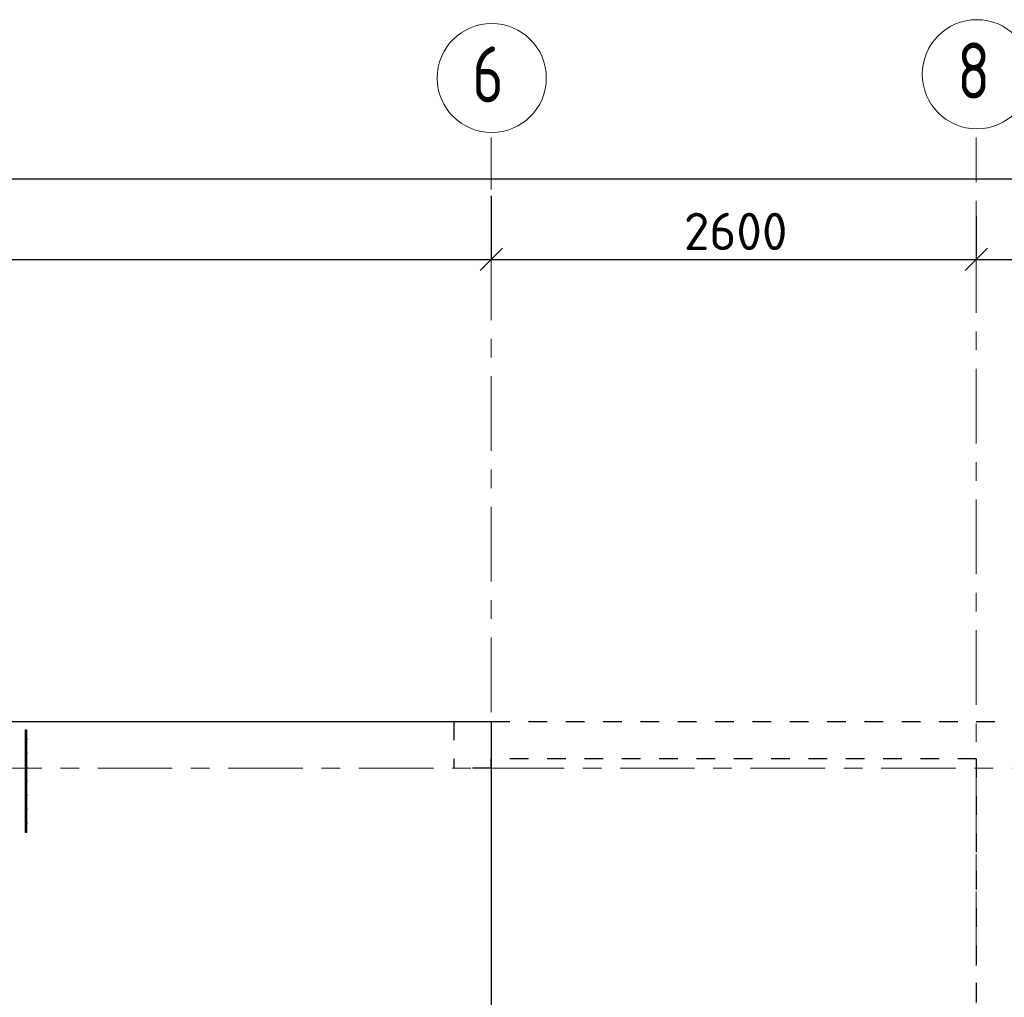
# Model space of a CAD drawing. Header units: metres. Extents: x -38 to 93, y -15 to 21.
# Tile 26 of 195: x 16.55 to 21.83, y 15.17 to 20.41. Entities that reach past the tile are written whole.
import ezdxf

# ---------------------------------------------------------------- set-up
doc = ezdxf.new("R2010")
doc.units = ezdxf.units.M
doc.header["$PDMODE"] = 65
for name, pattern in [('______11', [0.5, 0.4, -0.05, 0, -0.05]), ('______2', [0.0405, 0.03, -0.0105]), ('______5', [1.1, 0.8, -0.1, 0.1, -0.1])]:
    doc.linetypes.add(name, pattern=pattern)
for name, color, linetype, lineweight in [('XR$2$Осевая линия (1)', 7, '______5', 13), ('XR$2$Размерная линия (1)', 7, 'Continuous', 13), ('XR$4$Арматурный каркас 01', 4, 'Continuous', 35), ('XR$4$Перекрытие (1)', 7, 'Continuous', 35)]:
    doc.layers.add(name, color=color, linetype=linetype, lineweight=lineweight)
doc.layers.add('XR$6$Стена_ бетон несущ.', color=7, linetype='Continuous', lineweight=70, true_color=0xb4b496)
doc.styles.add('ISOCPEUR', font='txt')
doc.dimstyles.new('DIMSTYLE_3', dxfattribs={"dimtxt": 0.2, "dimasz": 0.2, "dimexe": 0, "dimexo": 0, "dimgap": 0.1, "dimtad": 2, "dimdec": 0, "dimlfac": 1000, "dimrnd": 5, "dimzin": 12, "dimdsep": 46, "dimtxsty": 'ISOCPEUR', "dimblk1": 'ALL_ML_STRICH', "dimblk2": 'ALL_ML_STRICH', "dimsah": 1, "dimcen": 0, "dimclrd": 7, "dimclre": 256, "dimclrt": 7, "dimadec": 0, "dimazin": 0, "dimtfac": 1, "dimtdec": 0, "dimtix": 1, "dimtmove": 2, "dimatfit": 3, "dimfxl": 0, "dimtzin": 0, "dimlwd": 0, "dimlwe": -3, "dimarcsym": 0})

# ---------------------------------------------------------------- blocks, each defined once
blk = doc.blocks.new('ALL_ML_STRICH')
at = {"color": 0, "linetype": 'ByBlock', "lineweight": -2}
for p, q in [((-0.3, -0.3), (0.3, 0.3)), ((0, -0.5), (0, 0.5)), ((-1, 0), (0.5, 0))]:
    blk.add_line(p, q, dxfattribs=at)
blk = doc.blocks.new('*D11')
at = {"layer": 'DEFPOINTS', "color": 7, "linetype": 'Continuous', "lineweight": 13, "transparency": 33554687}
for p in [(0.5, 19.5574), (0.5, 19.3768), (61.6, 17.1197)]:
    blk.add_point(p, dxfattribs=at)
at = {"layer": 'XR$2$Размерная линия (1)', "color": 9, "linetype": 'Continuous', "lineweight": -2, "true_color": 0xc7c7c7, "transparency": 33554687}
for p, q in [((0.5, 19.3568), (0.5, 19.5574)), ((61.6, 17.1397), (61.6, 19.5574))]:
    blk.add_line(p, q, dxfattribs=at)
at = {"layer": 'XR$2$Размерная линия (1)', "color": 7, "linetype": 'Continuous', "lineweight": -2, "transparency": 33554687}
blk.add_line((0.5, 19.5574), (61.6, 19.5574), dxfattribs=at)
at = {"layer": 'XR$2$Размерная линия (1)', "color": 7, "linetype": 'Continuous', "lineweight": 13, "transparency": 33554687, "xscale": 0.2, "yscale": 0.2, "zscale": 0.2, "rotation": 180}
blk.add_blockref('ALL_ML_STRICH', (0.5, 19.5574), dxfattribs=at)
at = {"layer": 'XR$2$Размерная линия (1)', "color": 7, "linetype": 'Continuous', "lineweight": 13, "transparency": 33554687, "xscale": 0.2, "yscale": 0.2, "zscale": 0.2}
blk.add_blockref('ALL_ML_STRICH', (61.6, 19.5574), dxfattribs=at)
at = {"layer": 'XR$2$Размерная линия (1)', "color": 7, "linetype": 'Continuous', "lineweight": 13, "transparency": 33554687, "insert": (31.1, 19.7074), "char_height": 0.2, "width": 1, "attachment_point": 5, "style": 'ISOCPEUR'}
blk.add_mtext('\\A1;{61100}', dxfattribs=at)
blk = doc.blocks.new('*D29')
at = {"layer": 'DEFPOINTS', "color": 7, "linetype": 'Continuous', "lineweight": 13, "transparency": 33554687}
for p in [(19.08, 19.4874), (12.6, 19.1261), (12.6, 19.0612)]:
    blk.add_point(p, dxfattribs=at)
at = {"layer": 'XR$2$Размерная линия (1)', "color": 9, "linetype": 'Continuous', "lineweight": -2, "true_color": 0xc7c7c7, "transparency": 33554687}
for p, q in [((19.08, 19.4674), (19.08, 19.1261)), ((12.6, 19.0812), (12.6, 19.1261))]:
    blk.add_line(p, q, dxfattribs=at)
at = {"layer": 'XR$2$Размерная линия (1)', "color": 7, "linetype": 'Continuous', "lineweight": -2, "transparency": 33554687}
blk.add_line((12.6, 19.1261), (19.08, 19.1261), dxfattribs=at)
at = {"layer": 'XR$2$Размерная линия (1)', "color": 7, "linetype": 'Continuous', "lineweight": 13, "transparency": 33554687, "xscale": 0.2, "yscale": 0.2, "zscale": 0.2, "rotation": 180}
blk.add_blockref('ALL_ML_STRICH', (12.6, 19.1261), dxfattribs=at)
at = {"layer": 'XR$2$Размерная линия (1)', "color": 7, "linetype": 'Continuous', "lineweight": 13, "transparency": 33554687, "xscale": 0.2, "yscale": 0.2, "zscale": 0.2}
blk.add_blockref('ALL_ML_STRICH', (19.08, 19.1261), dxfattribs=at)
at = {"layer": 'XR$2$Размерная линия (1)', "color": 7, "linetype": 'Continuous', "lineweight": 13, "transparency": 33554687, "insert": (15.84, 19.2761), "char_height": 0.2, "width": 0.8, "attachment_point": 5, "style": 'ISOCPEUR'}
blk.add_mtext('\\A1;{6480}', dxfattribs=at)
blk = doc.blocks.new('*D30')
at = {"layer": 'DEFPOINTS', "color": 7, "linetype": 'Continuous', "lineweight": 13, "transparency": 33554687}
for p in [(19.08, 19.4874), (21.68, 19.379), (19.08, 19.1261)]:
    blk.add_point(p, dxfattribs=at)
at = {"layer": 'XR$2$Размерная линия (1)', "color": 9, "linetype": 'Continuous', "lineweight": -2, "true_color": 0xc7c7c7, "transparency": 33554687}
for p, q in [((19.08, 19.4674), (19.08, 19.1261)), ((21.68, 19.359), (21.68, 19.1261))]:
    blk.add_line(p, q, dxfattribs=at)
at = {"layer": 'XR$2$Размерная линия (1)', "color": 7, "linetype": 'Continuous', "lineweight": -2, "transparency": 33554687}
blk.add_line((19.08, 19.1261), (21.68, 19.1261), dxfattribs=at)
at = {"layer": 'XR$2$Размерная линия (1)', "color": 7, "linetype": 'Continuous', "lineweight": 13, "transparency": 33554687, "xscale": 0.2, "yscale": 0.2, "zscale": 0.2, "rotation": 180}
blk.add_blockref('ALL_ML_STRICH', (19.08, 19.1261), dxfattribs=at)
at = {"layer": 'XR$2$Размерная линия (1)', "color": 7, "linetype": 'Continuous', "lineweight": 13, "transparency": 33554687, "xscale": 0.2, "yscale": 0.2, "zscale": 0.2}
blk.add_blockref('ALL_ML_STRICH', (21.68, 19.1261), dxfattribs=at)
at = {"layer": 'XR$2$Размерная линия (1)', "color": 7, "linetype": 'Continuous', "lineweight": 13, "transparency": 33554687, "insert": (20.39, 19.2761), "char_height": 0.2, "width": 0.8, "attachment_point": 5, "style": 'ISOCPEUR'}
blk.add_mtext('\\A1;{2600}', dxfattribs=at)
blk = doc.blocks.new('*D31')
at = {"layer": 'DEFPOINTS', "color": 7, "linetype": 'Continuous', "lineweight": 13, "transparency": 33554687}
for p in [(21.68, 19.379), (26.03, 19.379), (21.68, 19.1261)]:
    blk.add_point(p, dxfattribs=at)
at = {"layer": 'XR$2$Размерная линия (1)', "color": 9, "linetype": 'Continuous', "lineweight": -2, "true_color": 0xc7c7c7, "transparency": 33554687}
for p, q in [((21.68, 19.359), (21.68, 19.1261)), ((26.03, 19.359), (26.03, 19.1261))]:
    blk.add_line(p, q, dxfattribs=at)
at = {"layer": 'XR$2$Размерная линия (1)', "color": 7, "linetype": 'Continuous', "lineweight": -2, "transparency": 33554687}
blk.add_line((21.68, 19.1261), (26.03, 19.1261), dxfattribs=at)
at = {"layer": 'XR$2$Размерная линия (1)', "color": 7, "linetype": 'Continuous', "lineweight": 13, "transparency": 33554687, "xscale": 0.2, "yscale": 0.2, "zscale": 0.2, "rotation": 180}
blk.add_blockref('ALL_ML_STRICH', (21.68, 19.1261), dxfattribs=at)
at = {"layer": 'XR$2$Размерная линия (1)', "color": 7, "linetype": 'Continuous', "lineweight": 13, "transparency": 33554687, "xscale": 0.2, "yscale": 0.2, "zscale": 0.2}
blk.add_blockref('ALL_ML_STRICH', (26.03, 19.1261), dxfattribs=at)
at = {"layer": 'XR$2$Размерная линия (1)', "color": 7, "linetype": 'Continuous', "lineweight": 13, "transparency": 33554687, "insert": (23.855, 19.2761), "char_height": 0.2, "width": 0.8, "attachment_point": 5, "style": 'ISOCPEUR'}
blk.add_mtext('\\A1;{4350}', dxfattribs=at)

msp = doc.modelspace()

# ---------------------------------------------------------------- hatches: boundary and pattern name
at = {"layer": 'XR$4$Арматурный каркас 01', "linetype": 'Continuous', "lineweight": 50, "transparency": 33554687}
for points in [[(16.596, 16.5552), (16.5958, 16.5564), (16.5951, 16.5574), (16.5941, 16.558), (16.593, 16.5582), (16.5919, 16.558), (16.5909, 16.5574), (16.5902, 16.5564), (16.59, 16.5552), (16.5902, 16.5541), (16.5909, 16.5531), (16.5919, 16.5525), (16.593, 16.5522), (16.5941, 16.5525), (16.5951, 16.5531), (16.5958, 16.5541)], [(16.596, 16.4802), (16.5958, 16.4814), (16.5951, 16.4824), (16.5941, 16.483), (16.593, 16.4832), (16.5919, 16.483), (16.5909, 16.4824), (16.5902, 16.4814), (16.59, 16.4802), (16.5902, 16.4791), (16.5909, 16.4781), (16.5919, 16.4775), (16.593, 16.4772), (16.5941, 16.4775), (16.5951, 16.4781), (16.5958, 16.4791)], [(16.596, 16.4052), (16.5958, 16.4064), (16.5951, 16.4074), (16.5941, 16.408), (16.593, 16.4082), (16.5919, 16.408), (16.5909, 16.4074), (16.5902, 16.4064), (16.59, 16.4052), (16.5902, 16.4041), (16.5909, 16.4031), (16.5919, 16.4025), (16.593, 16.4022), (16.5941, 16.4025), (16.5951, 16.4031), (16.5958, 16.4041)], [(16.596, 16.3302), (16.5958, 16.3314), (16.5951, 16.3324), (16.5941, 16.333), (16.593, 16.3332), (16.5919, 16.333), (16.5909, 16.3324), (16.5902, 16.3314), (16.59, 16.3302), (16.5902, 16.3291), (16.5909, 16.3281), (16.5919, 16.3275), (16.593, 16.3272), (16.5941, 16.3275), (16.5951, 16.3281), (16.5958, 16.3291)], [(16.596, 16.2552), (16.5958, 16.2564), (16.5951, 16.2574), (16.5941, 16.258), (16.593, 16.2582), (16.5919, 16.258), (16.5909, 16.2574), (16.5902, 16.2564), (16.59, 16.2552), (16.5902, 16.2541), (16.5909, 16.2531), (16.5919, 16.2525), (16.593, 16.2522), (16.5941, 16.2525), (16.5951, 16.2531), (16.5958, 16.2541)], [(16.596, 16.1802), (16.5958, 16.1814), (16.5951, 16.1824), (16.5941, 16.183), (16.593, 16.1832), (16.5919, 16.183), (16.5909, 16.1824), (16.5902, 16.1814), (16.59, 16.1802), (16.5902, 16.1791), (16.5909, 16.1781), (16.5919, 16.1775), (16.593, 16.1772), (16.5941, 16.1775), (16.5951, 16.1781), (16.5958, 16.1791)], [(16.596, 16.1052), (16.5958, 16.1064), (16.5951, 16.1074), (16.5941, 16.108), (16.593, 16.1082), (16.5919, 16.108), (16.5909, 16.1074), (16.5902, 16.1064), (16.59, 16.1052), (16.5902, 16.1041), (16.5909, 16.1031), (16.5919, 16.1025), (16.593, 16.1022), (16.5941, 16.1025), (16.5951, 16.1031), (16.5958, 16.1041)]]:
    msp.add_hatch(color=2, dxfattribs=at).paths.add_polyline_path(points)

# ---------------------------------------------------------------- linework, layer by layer
at = {"layer": 'XR$2$Осевая линия (1)', "color": 253, "linetype": '______11', "lineweight": 13, "true_color": 0xa0a0a0, "transparency": 33554687}
for p, q in [((19.08, 7.6), (19.08, 19.78)), ((21.68, 8.34), (21.68, 19.78)), ((-2.63, 16.4), (62.6, 16.4))]:
    msp.add_line(p, q, dxfattribs=at)
at = {"layer": 'XR$2$Осевая линия (1)', "color": 7, "linetype": 'Continuous', "lineweight": 13, "transparency": 33554687}
for centre in [(19.0824, 20.0981), (21.6824, 20.1181)]:
    msp.add_circle(centre, 0.2924, dxfattribs=at)
at = {"layer": 'XR$4$Арматурный каркас 01', "color": 2, "linetype": 'Continuous', "lineweight": 25, "transparency": 33554687}
msp.add_lwpolyline([(16.589, 16.6052), (16.589, 16.0552), (16.583, 16.0552), (16.583, 16.6052), (16.589, 16.6052)], dxfattribs=at)
msp.add_lwpolyline([(16.589, 16.6052), (16.589, 16.0552), (16.583, 16.0552), (16.583, 16.6052), (16.589, 16.6052)], dxfattribs=at)
at = {"layer": 'XR$4$Перекрытие (1)', "color": 7, "linetype": 'Continuous', "lineweight": 25, "transparency": 33554687}
for p, q in [((16.0498, 16.6502), (19.08, 16.6502)), ((19.08, 16.6502), (19.08, 12.3503))]:
    msp.add_line(p, q, dxfattribs=at)
at = {"layer": 'XR$6$Стена_ бетон несущ.', "color": 253, "linetype": '______2', "lineweight": -3, "true_color": 0xa0a0a0, "transparency": 33554687}
for p, q in [((18.88, 16.65), (24.185, 16.65)), ((18.88, 16.65), (18.88, 16.4)), ((19.08, 16.4), (19.08, 16.45)), ((21.68, 16.45), (19.08, 16.45)), ((21.68, 16.45), (21.68, 10.8)), ((19.08, 16.4), (18.88, 16.4))]:
    msp.add_line(p, q, dxfattribs=at)

# ---------------------------------------------------------------- texts
at = {"layer": 'XR$2$Осевая линия (1)', "color": 7, "linetype": 'Continuous', "lineweight": 13, "transparency": 33554687, "char_height": 0.3, "width": 0.326407, "attachment_point": 7, "style": 'ISOCPEUR'}
for s, insert in [('\\W0.78;6', (18.9774, 19.9676)), ('\\W0.78;8', (21.5774, 19.9876))]:
    msp.add_mtext(s, dxfattribs=dict(at, insert=insert))

# ---------------------------------------------------------------- dimensions: what is measured, and where the dimension line sits
at = {"layer": 'XR$2$Размерная линия (1)', "color": 7, "linetype": 'Continuous', "lineweight": 13, "transparency": 33554687}
for base, p1, p2, picture, middle in [((61.6, 19.5574), (0.5, 19.3568), (61.6, 17.1397), '*D11', (31.1, 19.7074)), ((19.08, 19.1261), (12.6, 19.0812), (19.08, 19.4674), '*D29', (15.84, 19.2761)), ((21.68, 19.1261), (19.08, 19.4674), (21.68, 19.359), '*D30', (20.39, 19.2761)), ((26.03, 19.1261), (21.68, 19.359), (26.03, 19.359), '*D31', (23.855, 19.2761))]:
    dim = msp.add_linear_dim(base=base, p1=p1, p2=p2, dimstyle='DIMSTYLE_3', override={"dimpost": '<>', "dimclrd": 7, "dimclre": 9, "dimclrt": 7, "dimlwd": 0, "dimlwe": 65533}, dxfattribs=at)
    dim.commit()
    dim.dimension.update_dxf_attribs({"geometry": picture, "text_midpoint": middle, "dimtype": 160})

doc.saveas('drawing.dxf')
